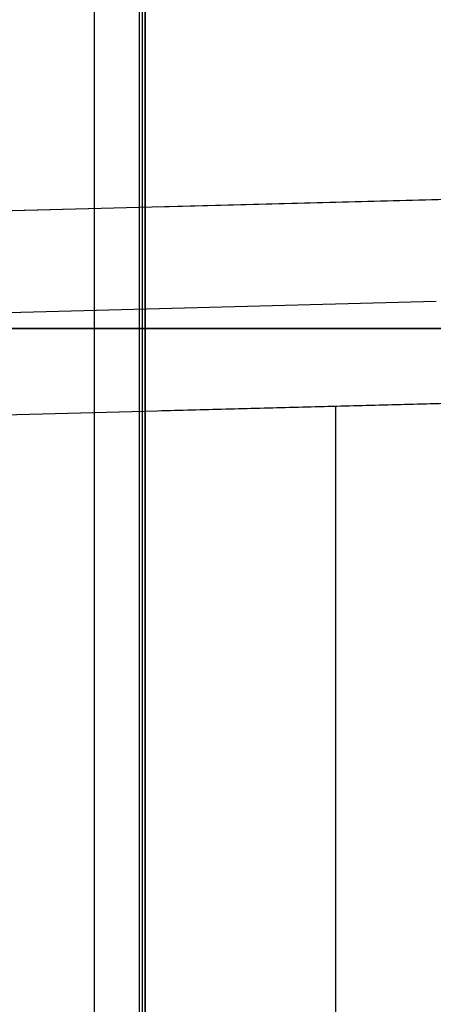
# Model space of a CAD drawing. Header units: millimetres. Extents: x -15 to 7, y 1 to 148.
# Tile 28 of 256: x -6.957 to -6.349, y 16.041 to 17.489. Entities that reach past the tile are written whole.
import ezdxf

# ---------------------------------------------------------------- set-up
doc = ezdxf.new("R2010")
doc.units = ezdxf.units.MM
doc.header["$MEASUREMENT"] = 0
doc.layers.add('Default', color=7, linetype='Continuous', true_color=0x000000)

msp = doc.modelspace()

# ---------------------------------------------------------------- linework, layer by layer
at = {"layer": 'Default', "color": 254, "true_color": 0xcad1ee}
for points in [[(-6.8472, 10.8888), (-6.8472, 101.1419)], [(-6.8472, 10.8888), (-6.8472, 101.1419)], [(-6.8472, 10.8888), (-6.8472, 101.1419)], [(-6.7815, 101.1419), (-6.7815, 10.8888)], [(-6.7815, 101.1419), (-6.7815, 10.8888)], [(-6.7771, 101.1419), (-6.7771, 10.8888)], [(-6.7771, 101.1419), (-6.7771, 10.8888)], [(-6.7728, 101.1419), (-6.7728, 10.8888)], [(-6.7728, 10.8888), (-6.7728, 101.1419)], [(-5.345, 17.2508), (-7.6398, 17.1907)], [(-6.345, 17.0746), (-7.6398, 17.0407)], [(-6.4924, 14.6498), (-6.4924, 16.9208)], [(-6.4924, 14.7998), (-6.4924, 16.7708)]]:
    msp.add_lwpolyline(points, dxfattribs=at)
at = {"layer": 'Default', "color": 254, "true_color": 0xcad1ee, "extrusion": (-0.026159, -0.000684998, 0.999658)}
for points in [[(-17.3848, -5.5398), (-17.3848, -7.8361)], [(-17.085, -7.8361), (-17.085, -5.5398)], [(-16.935, -9.4058), (-16.935, -8.1102)]]:
    msp.add_lwpolyline(points, dxfattribs=at)
at = {"layer": 'Default', "color": 254, "true_color": 0xcad1ee, "extrusion": (0.026159, 0.000684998, 0.999658)}
for points in [[(17.3848, 6.3053), (17.3848, 4.009)], [(17.085, 5.0096), (17.085, 6.3053)], [(16.935, 2.4549), (16.935, 4.7513)]]:
    msp.add_lwpolyline(points, dxfattribs=at)
at = {"layer": 'Default', "color": 254, "true_color": 0xcad1ee, "extrusion": (0.999315, 0.026168, -0.026168)}
for points in [[(17.085, -34.082), (17.0916, -34.0819), (17.0984, -34.0817), (17.1051, -34.0813), (17.1119, -34.0808), (17.1188, -34.0801), (17.1257, -34.0792), (17.1326, -34.0782), (17.1396, -34.077), (17.1465, -34.0756), (17.1535, -34.074), (17.1605, -34.0723), (17.1675, -34.0704), (17.1745, -34.0683), (17.1815, -34.066), (17.1884, -34.0635), (17.1954, -34.0609), (17.2023, -34.058), (17.2091, -34.055), (17.216, -34.0518), (17.2227, -34.0484), (17.2294, -34.0448), (17.236, -34.0411), (17.2426, -34.0371), (17.2491, -34.033), (17.2555, -34.0287), (17.2617, -34.0243), (17.2679, -34.0196), (17.274, -34.0148), (17.2799, -34.0099), (17.2858, -34.0047), (17.2914, -33.9995), (17.297, -33.994), (17.3024, -33.9885), (17.3077, -33.9828), (17.3128, -33.977), (17.3178, -33.971), (17.3226, -33.9649), (17.3272, -33.9588), (17.3316, -33.9525), (17.3359, -33.9461), (17.34, -33.9396), (17.344, -33.9331), (17.3477, -33.9264), (17.3513, -33.9197), (17.3547, -33.913), (17.3579, -33.9061), (17.3609, -33.8993), (17.3637, -33.8924), (17.3664, -33.8854), (17.3688, -33.8785), (17.3711, -33.8715), (17.3732, -33.8645), (17.3751, -33.8575), (17.3769, -33.8505), (17.3784, -33.8435), (17.3798, -33.8366), (17.381, -33.8296), (17.382, -33.8227), (17.3829, -33.8158), (17.3836, -33.8089), (17.3841, -33.8021), (17.3845, -33.7954), (17.3847, -33.7887), (17.3848, -33.782)], [(16.935, -93.598), (16.9417, -93.5979), (16.9484, -93.5977), (16.9552, -93.5973), (16.962, -93.5968), (16.9688, -93.5961), (16.9757, -93.5952), (16.9827, -93.5942), (16.9896, -93.593), (16.9966, -93.5916), (17.0036, -93.59), (17.0106, -93.5883), (17.0176, -93.5864), (17.0246, -93.5843), (17.0315, -93.582), (17.0385, -93.5795), (17.0454, -93.5769), (17.0523, -93.574), (17.0592, -93.571), (17.066, -93.5678), (17.0728, -93.5644), (17.0795, -93.5608), (17.0861, -93.5571), (17.0927, -93.5531), (17.0991, -93.549), (17.1055, -93.5447), (17.1118, -93.5403), (17.118, -93.5356), (17.124, -93.5308), (17.13, -93.5259), (17.1358, -93.5207), (17.1415, -93.5155), (17.1471, -93.51), (17.1525, -93.5045), (17.1577, -93.4988), (17.1629, -93.493), (17.1678, -93.487), (17.1726, -93.4809), (17.1772, -93.4748), (17.1817, -93.4685), (17.186, -93.4621), (17.1901, -93.4556), (17.194, -93.4491), (17.1978, -93.4424), (17.2014, -93.4357), (17.2047, -93.429), (17.2079, -93.4221), (17.211, -93.4153), (17.2138, -93.4084), (17.2164, -93.4014), (17.2189, -93.3945), (17.2212, -93.3875), (17.2233, -93.3805), (17.2252, -93.3735), (17.2269, -93.3665), (17.2285, -93.3595), (17.2298, -93.3526), (17.231, -93.3456), (17.2321, -93.3387), (17.2329, -93.3318), (17.2336, -93.3249), (17.2342, -93.3181), (17.2345, -93.3114), (17.2348, -93.3047), (17.2348, -93.298)]]:
    msp.add_lwpolyline(points, dxfattribs=at)
at = {"layer": 'Default', "color": 254, "true_color": 0xcad1ee, "extrusion": (0.999315, 0.026168, 0.026168)}
msp.add_lwpolyline([(17.3848, -24.6979), (17.3847, -24.6912), (17.3845, -24.6845), (17.3841, -24.6777), (17.3836, -24.6709), (17.3829, -24.6641), (17.382, -24.6572), (17.381, -24.6503), (17.3798, -24.6433), (17.3784, -24.6363), (17.3769, -24.6294), (17.3751, -24.6224), (17.3732, -24.6154), (17.3711, -24.6084), (17.3688, -24.6014), (17.3664, -24.5944), (17.3637, -24.5875), (17.3609, -24.5806), (17.3579, -24.5737), (17.3547, -24.5669), (17.3513, -24.5602), (17.3477, -24.5535), (17.344, -24.5468), (17.34, -24.5403), (17.3359, -24.5338), (17.3316, -24.5274), (17.3272, -24.5211), (17.3226, -24.5149), (17.3178, -24.5089), (17.3128, -24.5029), (17.3077, -24.4971), (17.3024, -24.4914), (17.297, -24.4858), (17.2914, -24.4804), (17.2858, -24.4751), (17.2799, -24.47), (17.274, -24.4651), (17.2679, -24.4603), (17.2617, -24.4556), (17.2555, -24.4512), (17.2491, -24.4469), (17.2426, -24.4427), (17.236, -24.4388), (17.2294, -24.435), (17.2227, -24.4315), (17.216, -24.4281), (17.2091, -24.4249), (17.2023, -24.4218), (17.1954, -24.419), (17.1884, -24.4164), (17.1815, -24.4139), (17.1745, -24.4116), (17.1675, -24.4095), (17.1605, -24.4076), (17.1535, -24.4059), (17.1465, -24.4043), (17.1396, -24.4029), (17.1326, -24.4017), (17.1257, -24.4007), (17.1188, -24.3998), (17.1119, -24.3991), (17.1051, -24.3986), (17.0984, -24.3982), (17.0916, -24.398), (17.085, -24.3979)], dxfattribs=at)
at = {"layer": 'Default', "color": 254, "true_color": 0xcad1ee, "extrusion": (1, 0, 0)}
for points in [[(17.2207, -24.8644), (17.2207, -33.6355)], [(17.0707, -84.7007), (17.0707, -93.1718)]]:
    msp.add_lwpolyline(points, dxfattribs=at)
at = {"layer": 'Default', "color": 254, "true_color": 0xcad1ee, "extrusion": (-0.026159, 0.999658, 0.000684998)}
msp.add_lwpolyline([(7.1914, -93.1535), (4.8958, -93.2136)], dxfattribs=at)
at = {"layer": 'Default', "color": 254, "true_color": 0xcad1ee, "extrusion": (-0.026159, 0.999658, -0.000684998)}
msp.add_lwpolyline([(5.8962, -84.685), (7.1914, -84.7189)], dxfattribs=at)
at = {"layer": 'Default', "color": 1, "true_color": 0xff0000}
for points in [[(-5.7, 17.0353), (-10.0402, 17.0353)], [(-6.2, 17.0353), (-9.0402, 17.0353)], [(-8.2188, 17.0353), (-4.0585, 17.0353)]]:
    msp.add_lwpolyline(points, dxfattribs=at)
at = {"layer": 'Default', "color": 1, "true_color": 0xff0000, "extrusion": (-8.87147e-11, 1, 3.54204e-11)}
msp.add_lwpolyline([(7.2, -89.4362), (7.1778, -89.436), (7.1554, -89.4352), (7.1329, -89.434), (7.1101, -89.4322), (7.0873, -89.4299), (7.0643, -89.427), (7.0412, -89.4236), (7.018, -89.4195), (6.9948, -89.415), (6.9715, -89.4098), (6.9482, -89.404), (6.9248, -89.3976), (6.9015, -89.3907), (6.8783, -89.3831), (6.855, -89.3749), (6.8319, -89.366), (6.8089, -89.3566), (6.786, -89.3465), (6.7633, -89.3358), (6.7407, -89.3245), (6.7184, -89.3126), (6.6962, -89.3001), (6.6744, -89.287), (6.6528, -89.2732), (6.6315, -89.2589), (6.6105, -89.244), (6.5899, -89.2286), (6.5697, -89.2126), (6.5499, -89.196), (6.5304, -89.179), (6.5114, -89.1614), (6.4929, -89.1433), (6.4748, -89.1248), (6.4573, -89.1058), (6.4402, -89.0864), (6.4236, -89.0665), (6.4076, -89.0463), (6.3922, -89.0257), (6.3773, -89.0047), (6.363, -88.9834), (6.3493, -88.9619), (6.3362, -88.94), (6.3236, -88.9179), (6.3117, -88.8955), (6.3004, -88.873), (6.2897, -88.8502), (6.2797, -88.8274), (6.2702, -88.8043), (6.2614, -88.7812), (6.2532, -88.758), (6.2456, -88.7347), (6.2386, -88.7114), (6.2322, -88.6881), (6.2265, -88.6647), (6.2213, -88.6414), (6.2167, -88.6182), (6.2127, -88.595), (6.2092, -88.5719), (6.2064, -88.549), (6.204, -88.5261), (6.2023, -88.5034), (6.201, -88.4808), (6.2002, -88.4584), (6.2, -88.4362)], dxfattribs=at)

doc.saveas('drawing.dxf')
